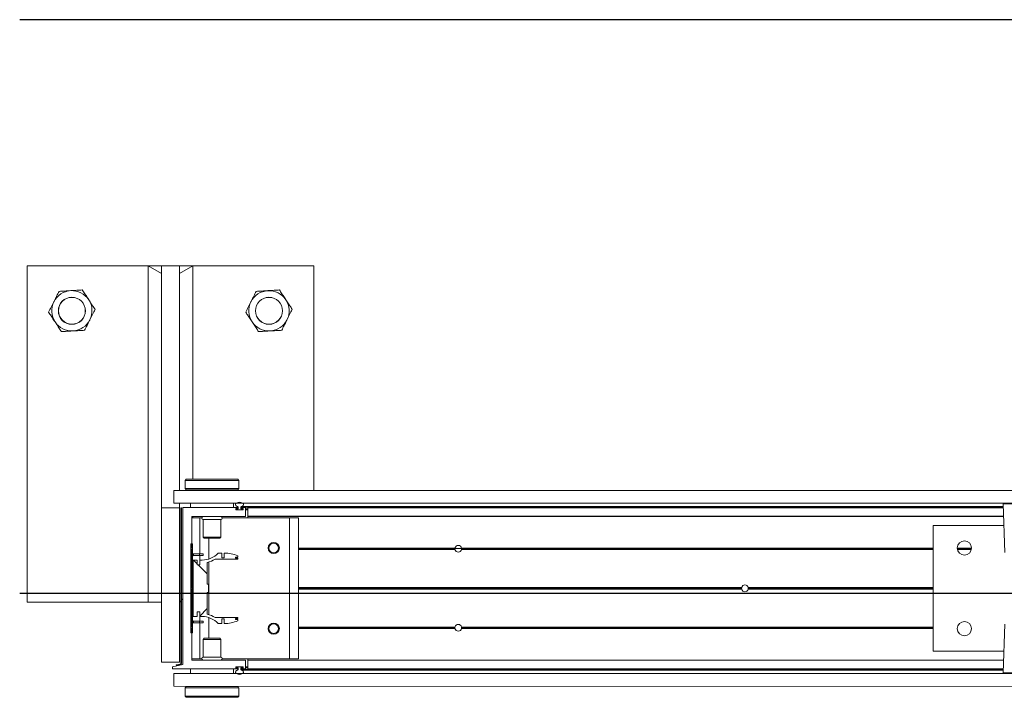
# Model space of a CAD drawing. Header units: feet. Extents: x 0 to 152508, y 0 to 59434.
# Tile 80 of 114: x 152328.84 to 152331.13, y 59421.64 to 59423.21. Entities that reach past the tile are written whole.
import ezdxf

# ---------------------------------------------------------------- set-up
doc = ezdxf.new("R2010")
doc.units = ezdxf.units.FT
doc.header["$LTSCALE"] = 0.1
doc.header["$MEASUREMENT"] = 0
doc.layers.add('Bridge plan$0$BR_P_Rail_Object', color=251, linetype='Continuous', lineweight=30)
doc.layers.add('Bridge plan$0$SC_Scratch7', color=252, linetype='Continuous', lineweight=0)

# ---------------------------------------------------------------- blocks, each defined once
blk = doc.blocks.new('Bridge plan$0$HIGH ST SCREENWALL_2 PANEL PLAN')
at = {"layer": 'Bridge plan$0$SC_Scratch7', "lineweight": 0}
h = blk.add_hatch(dxfattribs=at)
h.set_pattern_fill('ANSI31', color=256, scale=0.01, style=0, pattern_type=2)
h.set_pattern_definition([(44.99814199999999, (-13.93352375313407, -14.22381794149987), (-0.08838530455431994, 0.08839103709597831), [])])
h.paths.add_polyline_path([(-8.319596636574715, -0.1420163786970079, -0.3639702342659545), (-8.321662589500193, -0.1444783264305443), (-8.330202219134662, -0.1459838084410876), (-8.329912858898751, -0.1476251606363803), (-8.32137323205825, -0.146119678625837, 0.3639702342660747), (-8.31792997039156, -0.1420164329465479), (-8.317918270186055, 0.2187375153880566), (-8.31958493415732, 0.218737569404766)])
h = blk.add_hatch(dxfattribs=at)
h.set_pattern_fill('ANSI31', color=256, scale=0.01, style=0, pattern_type=2)
h.set_pattern_definition([(44.99814199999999, (-13.94246659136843, -14.22112205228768), (-0.08838530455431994, 0.08839103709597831), [])])
h.paths.add_polyline_path([(-8.29240688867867, -0.0711168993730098), (-8.292400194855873, 0.1352576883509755), (-8.296150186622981, 0.1352578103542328), (-8.296156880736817, -0.07111677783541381)])
h = blk.add_hatch(dxfattribs=at)
h.set_pattern_fill('ANSI38', color=256, scale=0.01, style=0, pattern_type=2)
h.set_pattern_definition([(44.99814199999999, (-13.84258880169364, -14.22522751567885), (-0.08838530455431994, 0.08839103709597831), []), (134.998142, (-13.84258880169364, -14.22522751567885), (-0.2651616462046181, 0.0883967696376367), [0.31249937, -0.18749962])])
h.paths.add_polyline_path([(-8.281330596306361, 0.0867287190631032), (-8.281330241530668, 0.09768670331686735), (-8.290943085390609, 0.09768701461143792), (-8.290947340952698, -0.03354631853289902), (-8.281334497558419, -0.03354663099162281), (-8.28133414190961, -0.02258864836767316), (-8.27569110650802, -0.02258883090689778), (-8.27569146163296, -0.03354681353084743), (-8.27004843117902, -0.03354699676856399, -0.2061892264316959), (-8.232417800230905, -0.04975553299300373), (-8.224379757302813, -0.04975579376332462), (-8.224379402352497, -0.03879781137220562), (-8.218801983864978, -0.03879799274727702), (-8.21880233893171, -0.04975597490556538, 0.09842250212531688), (-8.18678119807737, -0.04339219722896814), (-8.186781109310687, -0.04068551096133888), (-8.192514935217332, -0.04068532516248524), (-8.192514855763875, -0.03822469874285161), (-8.186781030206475, -0.03822488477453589), (-8.186780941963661, -0.03551819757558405), (-8.239671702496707, -0.03551648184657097, 0.0857050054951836), (-8.258138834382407, -0.02821396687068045), (-8.25813719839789, 0.02222678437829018), (-8.254856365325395, 0.02222667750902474), (-8.25485572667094, 0.04191167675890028), (-8.258136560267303, 0.04191178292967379), (-8.258134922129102, 0.09235253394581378, 0.0857050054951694), (-8.23966731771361, 0.09965385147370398), (-8.186776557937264, 0.09965213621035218), (-8.186776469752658, 0.1023588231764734), (-8.192510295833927, 0.1023590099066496), (-8.192510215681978, 0.1048196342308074), (-8.186776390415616, 0.1048194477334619), (-8.18677630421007, 0.1075261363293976, 0.09842250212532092), (-8.218797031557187, 0.1138919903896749), (-8.21879738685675, 0.1029340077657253), (-8.224374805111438, 0.1029341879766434), (-8.224374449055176, 0.1138921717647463), (-8.232412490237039, 0.1138924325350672, -0.2061892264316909), (-8.270044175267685, 0.09768633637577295), (-8.275687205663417, 0.09768651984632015), (-8.275687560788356, 0.08672853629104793)])
for p, q in [((-8.677065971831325, 0.7812480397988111), (-8.677091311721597, -6.51925802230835e-09)), ((-8.010400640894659, 0.7812264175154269), (-8.677065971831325, 0.7812480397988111)), ((-8.395841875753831, -9.128591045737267e-06), (-8.395816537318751, 0.7812389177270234)), ((-8.364566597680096, 0.7812379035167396), (-8.395816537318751, 0.7812389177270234)), ((-8.395816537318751, 0.7812389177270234), (-8.364567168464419, 0.7636598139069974)), ((-8.364566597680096, 0.7812379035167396), (-8.364584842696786, 0.2187390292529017)), ((-8.364566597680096, 0.7812379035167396), (-8.364567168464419, 0.7636598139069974)), ((-8.322900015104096, 0.7812365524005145), (-8.364566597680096, 0.7812379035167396)), ((-8.322900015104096, 0.7812365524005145), (-8.322916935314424, 0.2595709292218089)), ((-8.322900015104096, 0.7812365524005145), (-8.322900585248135, 0.7636584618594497)), ((-8.322900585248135, 0.7636584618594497), (-8.291650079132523, 0.7812355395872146)), ((-8.291650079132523, 0.7812355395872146), (-8.322900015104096, 0.7812365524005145)), ((-8.291650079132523, 0.7812355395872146), (-8.29166616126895, 0.285406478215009)), ((-8.010417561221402, 0.2595607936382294), (-8.010400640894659, 0.7812264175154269)), ((-8.309478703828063, 0.2829070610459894), (-8.309478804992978, 0.2797792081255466)), ((-8.306978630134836, 0.2854069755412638), (-8.309478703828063, 0.2829070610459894)), ((-8.309478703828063, 0.2829070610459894), (-8.184478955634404, 0.2829030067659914)), ((-8.306978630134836, 0.2854069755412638), (-8.186978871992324, 0.2854030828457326)), ((-8.184478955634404, 0.2829030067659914), (-8.186978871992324, 0.2854030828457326)), ((-8.184479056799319, 0.2797739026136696), (-8.184478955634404, 0.2829030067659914)), ((-8.335937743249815, 0.2595713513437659), (-8.335938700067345, 0.230071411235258)), ((-8.335937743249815, 0.2595713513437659), (-4.346362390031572, 0.2594419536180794)), ((-8.309479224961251, 0.2668395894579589), (-8.309479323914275, 0.2637929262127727)), ((-8.309479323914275, 0.2637929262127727), (-8.306979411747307, 0.261292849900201)), ((-8.309479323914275, 0.2637929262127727), (-8.184479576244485, 0.2637888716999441)), ((-8.306979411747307, 0.261292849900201), (-8.186979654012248, 0.2612889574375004)), ((-8.303229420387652, 0.2612927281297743), (-8.303229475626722, 0.259570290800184)), ((-8.190729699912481, 0.259566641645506), (-8.19072964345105, 0.261289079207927)), ((-8.186979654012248, 0.2612889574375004), (-8.184479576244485, 0.2637888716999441)), ((-8.184812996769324, 0.2737085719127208), (-8.184802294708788, 0.2718994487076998)), ((-8.184479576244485, 0.2637888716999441), (-8.184479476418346, 0.2668379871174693)), ((-8.335938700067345, 0.230071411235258), (-4.346363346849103, 0.2299420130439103)), ((-8.322917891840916, 0.2300709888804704), (-8.322918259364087, 0.2187376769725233)), ((-8.296999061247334, 0.2299868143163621), (-8.296999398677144, 0.2195701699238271)), ((-8.296999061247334, 0.2299868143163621), (-8.296980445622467, 0.2299868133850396)), ((-8.2969807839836, 0.2195701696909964), (-8.296980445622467, 0.2299868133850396)), ((-8.296980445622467, 0.2299868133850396), (-8.196980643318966, 0.2299835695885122)), ((-8.291667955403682, 0.2300699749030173), (-8.291667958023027, 0.2299866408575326)), ((-8.262605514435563, 0.2300690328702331), (-8.262605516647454, 0.2299856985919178)), ((-8.231355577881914, 0.2299846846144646), (-8.23135557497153, 0.2300680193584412)), ((-8.196980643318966, 0.2299835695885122), (-8.19698098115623, 0.2195669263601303)), ((-8.196962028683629, 0.2299835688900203), (-8.196962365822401, 0.2195669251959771)), ((-8.364596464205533, -0.1395935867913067), (-8.364584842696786, 0.2187390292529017)), ((-8.322918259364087, 0.2187376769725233), (-8.364584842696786, 0.2187390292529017)), ((-8.322929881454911, -0.1395949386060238), (-8.322918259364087, 0.2187376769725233)), ((-8.31958493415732, 0.218737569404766), (-8.319596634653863, -0.1420163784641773)), ((-8.31958493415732, 0.218737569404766), (-8.317918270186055, 0.2187375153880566)), ((-8.317918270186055, 0.2187375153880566), (-8.31792997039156, -0.1420164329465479)), ((-8.315105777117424, 0.2187505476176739), (-8.315117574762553, -0.1450118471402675)), ((-8.187801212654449, 0.2195666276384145), (-8.314285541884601, 0.219570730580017)), ((-8.19177279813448, 0.2154286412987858), (-8.191772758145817, 0.2166632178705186)), ((-8.175093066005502, 0.2146078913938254), (-8.190952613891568, 0.2146084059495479)), ((-8.190952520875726, 0.2174834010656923), (-8.187801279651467, 0.2174832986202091)), ((-8.190814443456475, 0.2160667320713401), (-8.190814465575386, 0.215400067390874)), ((-8.189981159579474, 0.2145667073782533), (-8.176064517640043, 0.2145662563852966)), ((-8.186356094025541, 0.2168999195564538), (-8.189981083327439, 0.2169000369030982)), ((-8.18698104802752, 0.2183034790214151), (-8.186981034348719, 0.2187463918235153)), ((-8.18635597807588, 0.2204802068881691), (-8.186356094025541, 0.2168999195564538)), ((-8.179689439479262, 0.2168997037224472), (-8.179689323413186, 0.2204799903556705)), ((-8.176251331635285, 0.2168995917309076), (-8.179689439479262, 0.2168997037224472)), ((-8.179689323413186, 0.2204799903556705), (-6.407156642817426, 0.2204225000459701)), ((-8.179064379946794, 0.2187461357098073), (-8.179064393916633, 0.2183032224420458)), ((-8.178420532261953, 0.2222122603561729), (-6.407217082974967, 0.2221548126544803)), ((-8.178244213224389, 0.2174829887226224), (-8.175092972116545, 0.2174828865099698)), ((-8.17009291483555, 0.2195660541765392), (-8.178244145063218, 0.2195663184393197)), ((-8.176251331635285, 0.2168995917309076), (-8.175231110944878, 0.2168995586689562)), ((-8.175231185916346, 0.2146078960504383), (-8.175231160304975, 0.2153995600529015)), ((-8.175231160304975, 0.2153995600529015), (-8.175231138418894, 0.2160662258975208)), ((-8.175231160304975, 0.2153995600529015), (-8.17427332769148, 0.2153995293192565)), ((-8.175231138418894, 0.2160662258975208), (-8.175231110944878, 0.2168995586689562)), ((-8.175231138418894, 0.2160662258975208), (-8.174272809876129, 0.2160661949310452)), ((-8.175231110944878, 0.2168995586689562), (-8.174307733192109, 0.2168995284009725)), ((-8.174272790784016, 0.2166626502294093), (-8.174272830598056, 0.2154280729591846)), ((-8.169273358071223, 0.1995660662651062), (-8.169272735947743, 0.21874581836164)), ((-8.169272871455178, 0.2145660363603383), (-8.164064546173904, 0.2145658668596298)), ((-8.169272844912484, 0.2153993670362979), (-8.16406451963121, 0.21539919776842)), ((-8.169272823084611, 0.2160660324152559), (-8.16406449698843, 0.2160658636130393)), ((-8.169272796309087, 0.2168993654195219), (-8.164064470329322, 0.2168991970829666)), ((-8.164065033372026, 0.1995527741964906), (-8.16406440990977, 0.2187456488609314)), ((-8.16406440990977, 0.2187456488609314), (-8.164064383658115, 0.2195658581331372)), ((-6.407096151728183, 0.2186886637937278), (-8.16406440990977, 0.2187456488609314)), ((-6.407124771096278, 0.2195088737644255), (-8.164064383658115, 0.2195658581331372)), ((-6.407437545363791, 0.2284739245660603), (-6.403490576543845, 0.1153422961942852)), ((-6.341151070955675, 0.2284717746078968), (-6.407437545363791, 0.2284739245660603)), ((-8.294275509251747, 0.1254036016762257), (-8.294273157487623, 0.1979165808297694)), ((-8.294273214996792, 0.1961326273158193), (-8.275314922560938, 0.1961320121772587)), ((-8.293452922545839, 0.1987367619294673), (-8.170106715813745, 0.1987327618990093)), ((-8.291668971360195, 0.1987367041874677), (-8.291669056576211, 0.1961325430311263)), ((-8.275317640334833, 0.112340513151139), (-8.275314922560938, 0.1961320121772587)), ((-8.275314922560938, 0.1961320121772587), (-8.270608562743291, 0.1961318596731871)), ((-8.267398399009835, 0.192174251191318), (-8.26739974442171, 0.1506913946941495)), ((-8.226565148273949, 0.1921729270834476), (-8.267398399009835, 0.192174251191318)), ((-8.2265664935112, 0.1506900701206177), (-8.226565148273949, 0.1921729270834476)), ((-8.223354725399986, 0.1961303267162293), (-8.066982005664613, 0.1961252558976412)), ((-8.16406514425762, 0.1961284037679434), (-8.164065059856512, 0.1987325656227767)), ((-8.164065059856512, 0.1987325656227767), (-8.164065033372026, 0.1995527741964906)), ((-6.406397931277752, 0.1986755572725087), (-8.164065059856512, 0.1987325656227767)), ((-6.406426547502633, 0.1994957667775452), (-8.164065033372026, 0.1995527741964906)), ((-8.066992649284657, -0.131999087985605), (-8.066982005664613, 0.1961252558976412)), ((-8.066982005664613, 0.1961252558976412), (-8.04614871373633, 0.1961245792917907)), ((-8.046159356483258, -0.1319997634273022), (-8.04614871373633, 0.1961245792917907)), ((-6.570318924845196, 0.1778475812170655), (-6.570328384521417, -0.1138185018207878)), ((-6.405671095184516, 0.1778422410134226), (-6.570318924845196, 0.1778475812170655)), ((-8.26739974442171, 0.1506913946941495), (-8.265027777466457, 0.1483192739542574)), ((-8.2265664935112, 0.1506900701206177), (-8.26739974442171, 0.1506913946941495)), ((-8.228938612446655, 0.1483181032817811), (-8.265027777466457, 0.1483192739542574)), ((-8.254484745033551, 0.100078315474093), (-8.25448318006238, 0.1483189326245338)), ((-8.228938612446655, 0.1483181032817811), (-8.2265664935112, 0.1506900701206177)), ((-8.29677556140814, 0.1237370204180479), (-8.294275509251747, 0.1254036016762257)), ((-8.294275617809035, 0.1220702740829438), (-8.29677556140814, 0.1237370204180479)), ((-8.296150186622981, 0.1352578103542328), (-8.296156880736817, -0.07111677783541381)), ((-8.292400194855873, 0.1352576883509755), (-8.296150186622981, 0.1352578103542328)), ((-8.294278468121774, 0.0341950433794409), (-8.294275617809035, 0.1220702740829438)), ((-8.292400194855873, 0.1352576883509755), (-8.29240688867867, -0.0711168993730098)), ((-8.114726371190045, 0.1253977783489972), (-8.116456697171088, 0.1253978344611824)), ((-8.114536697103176, 0.1237311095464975), (-8.116295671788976, 0.1237311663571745)), ((-8.114080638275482, 0.1220644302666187), (-8.115911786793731, 0.1220644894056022)), ((-8.090973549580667, 0.1220636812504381), (-8.093221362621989, 0.1220637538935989)), ((-8.090589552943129, 0.1237303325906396), (-8.092765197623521, 0.1237304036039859)), ((-8.090428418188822, 0.1253969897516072), (-8.092575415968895, 0.1253970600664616)), ((-7.682088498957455, 0.1220504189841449), (-8.046151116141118, 0.1220622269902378)), ((-7.68229655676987, 0.1237170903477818), (-8.04615106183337, 0.1237288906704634)), ((-7.68214476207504, 0.12538374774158), (-8.04615100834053, 0.1253955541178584)), ((-7.682216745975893, 0.1249670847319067), (-7.666753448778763, 0.1249665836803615)), ((-6.57032073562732, 0.1220143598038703), (-7.666881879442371, 0.1220499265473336)), ((-6.57032062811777, 0.1253476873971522), (-7.666825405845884, 0.1253832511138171)), ((-6.570320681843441, 0.1236810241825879), (-7.666673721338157, 0.1237165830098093)), ((-6.480867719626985, 0.1253447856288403), (-6.513940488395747, 0.125345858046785)), ((-6.480994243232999, 0.1236781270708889), (-6.513814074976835, 0.1236791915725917)), ((-6.481293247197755, 0.1220114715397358), (-6.513515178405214, 0.1220125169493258)), ((-8.290943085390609, 0.09768701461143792), (-8.290947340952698, -0.03354631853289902)), ((-8.281330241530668, 0.09768670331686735), (-8.290943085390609, 0.09768701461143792)), ((-8.289984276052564, 0.1123409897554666), (-8.289984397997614, 0.1085909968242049)), ((-8.275975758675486, 0.1085905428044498), (-8.289984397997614, 0.1085909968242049)), ((-8.275975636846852, 0.1123405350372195), (-8.289984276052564, 0.1123409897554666)), ((-8.281330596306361, 0.0867287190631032), (-8.281330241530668, 0.09768670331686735)), ((-8.275975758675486, 0.1085905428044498), (-8.275975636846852, 0.1123405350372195)), ((-8.267642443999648, 0.1085902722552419), (-8.275975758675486, 0.1085905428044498)), ((-8.26764232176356, 0.112340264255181), (-8.275975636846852, 0.1123405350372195)), ((-8.275687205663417, 0.09768651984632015), (-8.275687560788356, 0.08672853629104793)), ((-8.270044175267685, 0.09768633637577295), (-8.275687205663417, 0.09768651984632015)), ((-8.275318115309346, 0.09768650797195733), (-8.275317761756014, 0.1085905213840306)), ((-8.267642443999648, 0.1085902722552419), (-8.26764232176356, 0.112340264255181)), ((-8.258136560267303, 0.04191178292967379), (-8.258134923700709, 0.09235253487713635)), ((-8.25448893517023, -0.02909848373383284), (-8.254484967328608, 0.0932368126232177)), ((-8.23966731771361, 0.09965385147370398), (-8.186776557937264, 0.09965213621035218)), ((-8.224374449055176, 0.1138921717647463), (-8.232412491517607, 0.1138924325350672)), ((-8.224374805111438, 0.1029341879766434), (-8.224374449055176, 0.1138921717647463)), ((-8.21879738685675, 0.1029340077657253), (-8.224374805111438, 0.1029341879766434)), ((-8.218797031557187, 0.1138919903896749), (-8.21879738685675, 0.1029340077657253)), ((-8.192510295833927, 0.1023590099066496), (-8.192510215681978, 0.1048196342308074)), ((-8.186776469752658, 0.1023588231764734), (-8.192510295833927, 0.1023590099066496)), ((-8.192510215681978, 0.1048196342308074), (-8.186776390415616, 0.1048194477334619)), ((-8.186776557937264, 0.09965213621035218), (-8.186776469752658, 0.1023588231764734)), ((-8.186776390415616, 0.1048194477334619), (-8.186776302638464, 0.1075261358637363)), ((-8.275687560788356, 0.08672853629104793), (-8.281330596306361, 0.0867287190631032)), ((-8.296403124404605, 0.03207052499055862), (-8.294278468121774, 0.0341950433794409)), ((-8.294278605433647, 0.0299458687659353), (-8.296403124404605, 0.03207052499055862)), ((-8.294281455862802, -0.0579293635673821), (-8.294278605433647, 0.0299458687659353)), ((-8.25485572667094, 0.04191167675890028), (-8.258136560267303, 0.04191178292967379)), ((-8.254856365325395, 0.02222667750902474), (-8.25485572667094, 0.04191167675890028)), ((-7.015340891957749, 0.02990438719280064), (-8.046154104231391, 0.02993782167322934)), ((-7.015635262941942, 0.03202898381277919), (-8.046154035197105, 0.03206240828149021)), ((-7.015340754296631, 0.03415356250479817), (-8.046153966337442, 0.03418699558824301)), ((-6.57032372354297, 0.02988995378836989), (-7.000304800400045, 0.02990389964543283)), ((-6.570323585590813, 0.03413912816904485), (-7.000304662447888, 0.03415307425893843)), ((-6.570323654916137, 0.03201454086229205), (-7.000010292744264, 0.03202847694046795)), ((-8.319591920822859, 0.00332133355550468), (-8.322925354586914, -1.188390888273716e-05)), ((-8.315112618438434, 0.007800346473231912), (-8.317925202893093, 0.004987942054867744)), ((-8.258138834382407, -0.02821396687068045), (-8.25813719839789, 0.02222678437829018)), ((-8.25813719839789, 0.02222678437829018), (-8.254856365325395, 0.02222667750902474)), ((-8.281334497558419, -0.03354663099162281), (-8.28133414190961, -0.02258864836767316)), ((-8.28133414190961, -0.02258864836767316), (-8.27569110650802, -0.02258883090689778)), ((-8.27569110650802, -0.02258883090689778), (-8.27569146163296, -0.03354681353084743)), ((-8.290947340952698, -0.03354631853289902), (-8.281334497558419, -0.03354663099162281)), ((-8.289989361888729, -0.04445036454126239), (-8.289989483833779, -0.04820035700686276)), ((-8.289989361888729, -0.04445036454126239), (-8.275980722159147, -0.0444508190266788)), ((-8.275980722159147, -0.0444508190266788), (-8.275980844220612, -0.04820081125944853)), ((-8.275980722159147, -0.0444508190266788), (-8.267647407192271, -0.0444510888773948)), ((-8.27569146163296, -0.03354681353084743), (-8.27004843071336, -0.03354699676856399)), ((-8.275322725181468, -0.04445083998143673), (-8.275322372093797, -0.03354682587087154)), ((-8.267647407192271, -0.0444510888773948), (-8.267647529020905, -0.04820108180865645)), ((-8.254490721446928, -0.08418060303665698), (-8.25448915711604, -0.03593998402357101)), ((-8.186780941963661, -0.03551819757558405), (-8.239671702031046, -0.03551648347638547)), ((-8.224379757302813, -0.04975579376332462), (-8.224379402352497, -0.03879781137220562)), ((-8.224379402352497, -0.03879781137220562), (-8.218801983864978, -0.03879799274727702)), ((-8.218801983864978, -0.03879799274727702), (-8.21880233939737, -0.04975597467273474)), ((-8.192514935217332, -0.04068532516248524), (-8.192514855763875, -0.03822469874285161)), ((-8.186781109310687, -0.04068551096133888), (-8.192514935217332, -0.04068532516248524)), ((-8.192514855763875, -0.03822469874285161), (-8.186781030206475, -0.03822488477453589)), ((-8.18678119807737, -0.04339219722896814), (-8.186781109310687, -0.04068551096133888)), ((-8.186781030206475, -0.03822488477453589), (-8.186780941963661, -0.03551819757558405)), ((-8.296781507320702, -0.059595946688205), (-8.294281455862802, -0.0579293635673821)), ((-8.294281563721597, -0.06126269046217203), (-8.296781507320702, -0.059595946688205)), ((-8.294283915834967, -0.1337756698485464), (-8.294281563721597, -0.06126269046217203)), ((-8.289989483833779, -0.04820035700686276), (-8.275980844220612, -0.04820081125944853)), ((-8.275980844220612, -0.04820081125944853), (-8.267647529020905, -0.04820108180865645)), ((-8.275325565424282, -0.1319923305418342), (-8.275322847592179, -0.04820083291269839)), ((-8.232417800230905, -0.04975553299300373), (-8.224379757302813, -0.04975579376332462)), ((-8.11473242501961, -0.06126851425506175), (-8.116462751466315, -0.06126845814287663)), ((-8.114542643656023, -0.05960185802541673), (-8.116301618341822, -0.05960180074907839)), ((-8.11408647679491, -0.05793520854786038), (-8.115917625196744, -0.05793514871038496)), ((-8.090979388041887, -0.05793595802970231), (-8.093227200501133, -0.05793588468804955)), ((-8.090595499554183, -0.05960263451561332), (-8.092771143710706, -0.05960256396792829)), ((-8.090434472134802, -0.06126930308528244), (-8.092581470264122, -0.06126923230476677)), ((-7.682150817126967, -0.06128254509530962), (-8.04615706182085, -0.06127073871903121)), ((-7.68230250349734, -0.05961587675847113), (-8.046157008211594, -0.05960407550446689)), ((-7.682094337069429, -0.05794921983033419), (-8.046156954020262, -0.05793741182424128)), ((-6.57032657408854, -0.05798527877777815), (-7.666887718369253, -0.0579497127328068)), ((-6.570326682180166, -0.06131860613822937), (-7.666831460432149, -0.06128304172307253)), ((-6.570326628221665, -0.05965194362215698), (-7.666679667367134, -0.05961638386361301)), ((-6.40349598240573, -0.0513240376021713), (-6.407450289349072, -0.1644554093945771)), ((-8.296156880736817, -0.07111677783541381), (-8.29240688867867, -0.0711168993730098)), ((-8.26740743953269, -0.08655222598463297), (-8.26740878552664, -0.1280350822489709)), ((-8.265035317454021, -0.08418026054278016), (-8.26740743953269, -0.08655222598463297)), ((-8.26740743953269, -0.08655222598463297), (-8.226574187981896, -0.08655355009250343)), ((-8.265035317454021, -0.08418026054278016), (-8.228946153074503, -0.0841814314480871)), ((-8.226574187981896, -0.08655355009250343), (-8.228946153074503, -0.0841814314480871)), ((-8.226575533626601, -0.1280364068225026), (-8.226574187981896, -0.08655355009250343)), ((-6.570328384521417, -0.1138185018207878), (-6.405680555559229, -0.1138238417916)), ((-8.294283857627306, -0.1319917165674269), (-8.275325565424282, -0.1319923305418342)), ((-8.170104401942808, -0.1345999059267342), (-8.293463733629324, -0.1345959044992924)), ((-8.275325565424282, -0.1319923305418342), (-8.270619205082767, -0.1319924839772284)), ((-8.26740878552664, -0.1280350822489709), (-8.226575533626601, -0.1280364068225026)), ((-8.22336536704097, -0.1319940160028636), (-8.066992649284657, -0.131999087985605)), ((-8.16928484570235, -0.1546130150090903), (-8.169284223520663, -0.1354201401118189)), ((-8.164076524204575, -0.1547453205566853), (-8.164075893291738, -0.135288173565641)), ((-8.164075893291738, -0.135288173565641), (-8.164075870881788, -0.1346001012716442)), ((-6.406432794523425, -0.1353451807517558), (-8.164075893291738, -0.135288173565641)), ((-8.164075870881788, -0.1346001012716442), (-8.164075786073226, -0.1319959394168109)), ((-6.406408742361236, -0.1346571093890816), (-8.164075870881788, -0.1346001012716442)), ((-8.066992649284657, -0.131999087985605), (-8.046159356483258, -0.1319997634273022)), ((-8.364596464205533, -0.1395935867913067), (-8.322929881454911, -0.1395949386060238)), ((-8.338555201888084, -0.15042774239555), (-8.33855536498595, -0.1554277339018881)), ((-8.33855536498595, -0.1554277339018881), (-8.187813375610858, -0.1554326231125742)), ((-8.315117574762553, -0.1450118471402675), (-8.338555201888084, -0.15042774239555)), ((-8.321662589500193, -0.1444783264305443), (-8.330202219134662, -0.1459838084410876)), ((-8.329912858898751, -0.1476251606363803), (-8.330202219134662, -0.1459838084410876)), ((-8.321373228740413, -0.1461196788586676), (-8.329912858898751, -0.1476251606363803)), ((-8.296993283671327, -0.1658457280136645), (-8.296992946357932, -0.1554290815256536)), ((-8.1969931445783, -0.1554323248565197), (-8.196993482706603, -0.1658489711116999)), ((-8.191784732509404, -0.1525289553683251), (-8.191784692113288, -0.1512943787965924)), ((-8.187813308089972, -0.1533492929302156), (-8.190964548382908, -0.1533491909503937)), ((-8.190964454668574, -0.1504741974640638), (-8.175104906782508, -0.1504747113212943)), ((-8.190826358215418, -0.1512658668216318), (-8.190826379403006, -0.1519325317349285)), ((-8.176076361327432, -0.1504330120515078), (-8.18999299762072, -0.1504325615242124)), ((-8.189806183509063, -0.1527658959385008), (-8.18636808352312, -0.1527660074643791)), ((-8.18699314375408, -0.1546124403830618), (-8.18699312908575, -0.1541695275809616)), ((-8.18636808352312, -0.1527660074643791), (-8.186368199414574, -0.1563462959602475)), ((-8.17970154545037, -0.1563465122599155), (-8.179701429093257, -0.1527662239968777)), ((-8.17970154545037, -0.1563465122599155), (-6.407168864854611, -0.1564040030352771)), ((-8.179701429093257, -0.1527662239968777), (-8.176076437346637, -0.1527663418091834)), ((-8.17907647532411, -0.1541697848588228), (-8.179076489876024, -0.1546126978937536)), ((-8.178432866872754, -0.1580788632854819), (-6.407229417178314, -0.1581363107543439)), ((-8.178256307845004, -0.1554329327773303), (-8.170105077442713, -0.1554331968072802)), ((-8.175105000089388, -0.1533497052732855), (-8.178256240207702, -0.1533496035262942)), ((-8.176076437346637, -0.1527663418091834), (-8.175243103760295, -0.1527663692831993)), ((-8.175243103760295, -0.1527663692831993), (-8.17524307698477, -0.1519330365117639)), ((-8.175243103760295, -0.1527663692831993), (-8.174319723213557, -0.1527663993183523)), ((-8.17524307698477, -0.1519330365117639), (-8.175243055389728, -0.1512663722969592)), ((-8.17524307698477, -0.1519330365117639), (-8.174284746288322, -0.1519330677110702)), ((-8.175243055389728, -0.1512663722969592), (-8.175243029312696, -0.150474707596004)), ((-8.175243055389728, -0.1512663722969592), (-8.174285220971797, -0.1512664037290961)), ((-8.174284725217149, -0.1512949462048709), (-8.174284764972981, -0.1525295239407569)), ((-8.169284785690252, -0.1527665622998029), (-8.16407645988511, -0.1527667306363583)), ((-8.169284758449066, -0.1519332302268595), (-8.164076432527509, -0.1519333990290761)), ((-8.169284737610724, -0.151266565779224), (-8.164076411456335, -0.15126673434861)), ((-8.169284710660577, -0.1504332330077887), (-8.16407638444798, -0.1504334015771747)), ((-8.164076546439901, -0.1554333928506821), (-8.164076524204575, -0.1547453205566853)), ((-6.407136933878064, -0.1554903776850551), (-8.164076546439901, -0.1554333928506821)), ((-6.407112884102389, -0.1548023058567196), (-8.164076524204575, -0.1547453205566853)), ((-8.33595155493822, -0.1662611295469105), (-8.335952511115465, -0.1957610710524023)), ((-8.33595155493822, -0.1662611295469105), (-4.346376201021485, -0.1663905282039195)), ((-8.196993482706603, -0.1658489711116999), (-8.296993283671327, -0.1658457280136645)), ((-8.262618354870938, -0.1658468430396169), (-8.262618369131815, -0.1662635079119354)), ((-8.231368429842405, -0.1662645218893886), (-8.231368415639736, -0.1658478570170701)), ((-6.407450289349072, -0.1644554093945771), (-6.274877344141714, -0.1644597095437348)), ((-6.276516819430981, -0.1661573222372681), (-6.405810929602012, -0.1661531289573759)), ((-8.335952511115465, -0.1957610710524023), (-4.346377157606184, -0.1958904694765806)), ((-8.309494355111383, -0.1996510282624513), (-8.309494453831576, -0.2027001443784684)), ((-8.30699428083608, -0.1971511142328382), (-8.309494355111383, -0.1996510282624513)), ((-8.184494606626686, -0.1996550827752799), (-8.309494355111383, -0.1996510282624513)), ((-8.18699452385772, -0.1971550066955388), (-8.30699428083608, -0.1971511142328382)), ((-8.30324424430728, -0.1957621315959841), (-8.303244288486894, -0.1971512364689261)), ((-8.190744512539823, -0.1971548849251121), (-8.190744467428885, -0.1957657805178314)), ((-8.184494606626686, -0.1996550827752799), (-8.18699452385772, -0.1971550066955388)), ((-8.184494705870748, -0.2027017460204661), (-8.184494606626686, -0.1996550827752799)), ((-8.309494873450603, -0.2156360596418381), (-8.309494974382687, -0.2187651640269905)), ((-8.309494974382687, -0.2187651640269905), (-8.30699506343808, -0.2212652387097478)), ((-8.184495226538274, -0.2187692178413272), (-8.309494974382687, -0.2187651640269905)), ((-8.309160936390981, -0.2095707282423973), (-8.309171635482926, -0.2077616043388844)), ((-8.186995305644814, -0.2212691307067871), (-8.30699506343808, -0.2212652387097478)), ((-8.186995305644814, -0.2212691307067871), (-8.184495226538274, -0.2187692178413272)), ((-8.184495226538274, -0.2187692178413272), (-8.184495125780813, -0.2156413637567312))]:
    blk.add_line(p, q, dxfattribs=at)
at = {"layer": 'Bridge plan$0$SC_Scratch7'}
blk.add_line((-8.364591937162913, -1.014233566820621e-05), (-8.677091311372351, -6.51925802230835e-09), dxfattribs=at)
at = {"layer": 'Bridge plan$0$SC_Scratch7', "lineweight": 0}
for centre, radius in [((-8.572902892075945, 0.6770782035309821), 0.0314166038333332), ((-8.572902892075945, 0.6770782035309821), 0.03124993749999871), ((-8.11457047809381, 0.6770633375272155), 0.03141660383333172), ((-8.11457047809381, 0.6770633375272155), 0.0312499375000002), ((-8.103442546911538, 0.1258140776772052), 0.01302080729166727), ((-6.497404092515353, 0.1257619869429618), 0.01654163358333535), ((-6.497410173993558, -0.06173763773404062), 0.01654163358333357), ((-8.103448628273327, -0.06168554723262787), 0.01302080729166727)]:
    blk.add_circle(centre, radius, dxfattribs=at)
for centre, radius, start, end in [((-8.572902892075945, 0.6770782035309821), 0.04687490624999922, 93.33381642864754, 153.333816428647), ((-8.572902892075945, 0.6770782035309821), 0.04687490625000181, 33.33381642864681, 93.33381642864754), ((-8.11457047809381, 0.6770633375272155), 0.04687490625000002, 93.33381642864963, 153.3338164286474), ((-8.11457047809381, 0.6770633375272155), 0.04687490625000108, 33.33381642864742, 93.33381642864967), ((-8.572902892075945, 0.6770782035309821), 0.04687490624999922, 153.333816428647, 213.3338164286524), ((-8.572902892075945, 0.6770782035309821), 0.04687490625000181, 333.3338164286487, 33.33381642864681), ((-8.11457047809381, 0.6770633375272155), 0.04687490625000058, 153.3338164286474, 213.3338164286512), ((-8.11457047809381, 0.6770633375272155), 0.04687490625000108, 333.3338164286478, 33.33381642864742), ((-8.572902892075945, 0.6770782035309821), 0.04687490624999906, 213.3338164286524, 273.3338164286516), ((-8.572902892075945, 0.6770782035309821), 0.04687490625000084, 273.3338164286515, 333.3338164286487), ((-8.11457047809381, 0.6770633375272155), 0.04687490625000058, 213.3338164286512, 273.3338164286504), ((-8.11457047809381, 0.6770633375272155), 0.04687490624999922, 273.3338164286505, 333.3338164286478), ((-8.371796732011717, 0.2733517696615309), 0.06265684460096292, 354.0342443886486, 5.887848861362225), ((-6.405798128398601, 0.2285311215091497), 0.001640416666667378, 115.734717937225, 181.9981416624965), ((-8.31428556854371, 0.2187505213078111), 0.0008202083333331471, 89.99814166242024, 179.9981416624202), ((-8.190952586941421, 0.2154286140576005), 0.0008202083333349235, 179.9981416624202, 269.9981416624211), ((-8.190952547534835, 0.2166631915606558), 0.0008202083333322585, 89.9981416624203, 179.9981416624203), ((-8.189981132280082, 0.2154000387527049), 0.00083333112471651, 179.9981031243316, 269.9981416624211), ((-8.189981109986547, 0.2160667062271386), 0.0008333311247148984, 89.99814166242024, 179.9981776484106), ((-8.18780125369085, 0.2183035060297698), 0.0008202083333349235, 269.9981416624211, 359.9981416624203), ((-8.187801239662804, 0.2187464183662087), 0.0008202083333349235, 359.9981416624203, 89.99814166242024), ((-8.188172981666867, 0.22048026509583), 0.001817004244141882, 359.9981416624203, 72.43568201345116), ((-8.177872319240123, 0.2204799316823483), 0.001817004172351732, 107.5606011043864, 179.9981433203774), ((-8.17824418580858, 0.2183031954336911), 0.0008202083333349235, 179.9981416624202, 269.9981416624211), ((-8.178244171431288, 0.2187461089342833), 0.0008202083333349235, 89.99814166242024, 179.9981416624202), ((-8.176251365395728, 0.2158584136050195), 0.001041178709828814, 11.51323150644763, 89.9981416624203), ((-8.176064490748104, 0.2153995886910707), 0.0008333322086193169, 269.9981416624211, 359.9980818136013), ((-8.17509303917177, 0.21542810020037), 0.0008202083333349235, 269.9981416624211, 359.9981416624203), ((-8.175092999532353, 0.2166626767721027), 0.0008202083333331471, 359.9981416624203, 89.99814166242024), ((-8.170092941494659, 0.2187458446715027), 0.0008202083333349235, 359.9981416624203, 89.99814166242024), ((-8.29345294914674, 0.1979165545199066), 0.0008202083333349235, 89.99814166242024, 179.9981416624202), ((-8.2673982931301, 0.1954550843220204), 0.003280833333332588, 89.99814166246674, 269.9981416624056), ((-8.226565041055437, 0.195453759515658), 0.003280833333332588, 269.9981416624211, 89.99814166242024), ((-8.17010668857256, 0.1995660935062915), 0.0008333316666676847, 269.9981416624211, 359.9981416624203), ((-8.103650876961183, 0.1258140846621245), 0.01108331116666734, 357.843657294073, 182.1526260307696), ((-8.103650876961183, 0.1258140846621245), 0.01108331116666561, 182.1526260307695, 190.8324766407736), ((-8.103650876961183, 0.1258140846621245), 0.01108331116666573, 190.8324766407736, 199.7742688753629), ((-8.103650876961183, 0.1258140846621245), 0.01108331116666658, 199.7742688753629, 340.2220144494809), ((-8.103650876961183, 0.1258140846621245), 0.01108331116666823, 340.2220144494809, 349.1638066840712), ((-8.103650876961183, 0.1258140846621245), 0.01108331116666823, 349.1638066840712, 357.843657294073), ((-7.674485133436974, 0.1238458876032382), 0.007812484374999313, 168.6473907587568, 180.9446345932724), ((-7.674485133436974, 0.1238458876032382), 0.00781248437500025, 180.9446345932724, 193.2865001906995), ((-7.674485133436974, 0.1238458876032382), 0.007812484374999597, 11.34889256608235, 168.6473907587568), ((-7.674485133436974, 0.1238458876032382), 0.007812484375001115, 193.2865001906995, 346.7097831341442), ((-7.674485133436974, 0.1238458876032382), 0.007812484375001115, 346.7097831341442, 359.0516487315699), ((-7.674485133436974, 0.1238458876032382), 0.007812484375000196, 359.0516487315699, 11.3488925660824), ((-8.289984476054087, 0.1061743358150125), 0.002416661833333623, 89.9981416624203, 179.9981416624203), ((-8.289984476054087, 0.1061743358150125), 0.006166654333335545, 89.9981416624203, 113.0704114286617), ((-8.270042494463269, 0.1494771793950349), 0.05179084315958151, 269.998141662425, 316.6001438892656), ((-8.270042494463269, 0.1494771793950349), 0.05835250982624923, 281.7746374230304, 301.3688958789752), ((-8.218799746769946, 0.03016208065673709), 0.08372991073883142, 67.51378105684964, 89.9981416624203), ((-7.007822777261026, 0.03202873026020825), 0.007812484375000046, 164.2179419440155, 179.9981416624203), ((-7.007822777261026, 0.03202873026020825), 0.007812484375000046, 179.9981416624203, 195.7783413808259), ((-7.007822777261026, 0.03202873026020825), 0.007812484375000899, 195.7783413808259, 344.217941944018), ((-7.007822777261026, 0.03202873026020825), 0.007812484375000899, 15.7783413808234, 164.2179419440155), ((-7.007822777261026, 0.03202873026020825), 0.007812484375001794, 344.217941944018, 359.9981416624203), ((-7.007822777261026, 0.03202873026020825), 0.007812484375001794, 359.9981416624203, 15.7783413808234), ((-8.289989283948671, -0.04203370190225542), 0.002416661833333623, 179.9981416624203, 269.9981416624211), ((-8.270050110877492, -0.0853378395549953), 0.05179084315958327, 43.39613943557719, 89.99814166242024), ((-8.270050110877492, -0.0853378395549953), 0.05835250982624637, 58.62738744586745, 78.22164590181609), ((-8.218799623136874, 0.03397393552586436), 0.08372991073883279, 269.9981416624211, 292.4825022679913), ((-8.289989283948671, -0.04203370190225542), 0.006166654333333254, 246.9258718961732, 269.9981416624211), ((-8.103656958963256, -0.06168554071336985), 0.0110833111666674, 177.8436572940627, 2.152626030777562), ((-8.103656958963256, -0.06168554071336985), 0.01108331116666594, 169.1638066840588, 177.8436572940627), ((-8.103656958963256, -0.06168554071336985), 0.01108331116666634, 160.2220144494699, 169.1638066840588), ((-8.103656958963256, -0.06168554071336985), 0.01108331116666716, 19.77426887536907, 160.2220144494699), ((-8.103656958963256, -0.06168554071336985), 0.01108331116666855, 10.83247664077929, 19.77426887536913), ((-8.103656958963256, -0.06168554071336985), 0.01108331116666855, 2.152626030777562, 10.83247664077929), ((-7.67449108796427, -0.0597451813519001), 0.007812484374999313, 179.051648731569, 191.3488925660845), ((-7.67449108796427, -0.0597451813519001), 0.00781248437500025, 166.7097831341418, 179.051648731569), ((-7.67449108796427, -0.0597451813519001), 0.007812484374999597, 191.3488925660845, 348.6473907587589), ((-7.67449108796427, -0.0597451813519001), 0.007812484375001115, 13.28650019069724, 166.7097831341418), ((-7.67449108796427, -0.0597451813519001), 0.007812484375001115, 0.9446345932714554, 13.28650019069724), ((-7.67449108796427, -0.0597451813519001), 0.007812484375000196, 348.6473907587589, 0.9446345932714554), ((-8.2934637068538, -0.1337756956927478), 0.0008202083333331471, 179.9981416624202, 269.998141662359), ((-8.267408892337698, -0.1313159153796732), 0.00328083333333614, 89.99814166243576, 269.9981416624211), ((-8.226575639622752, -0.1313172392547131), 0.00328083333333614, 269.9981416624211, 89.99814166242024), ((-8.17010442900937, -0.1354201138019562), 0.0008202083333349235, 359.9981416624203, 89.99814166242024), ((-8.322096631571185, -0.1420162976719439), 0.002499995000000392, 279.9981416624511, 359.9981416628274), ((-8.322096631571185, -0.1420162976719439), 0.004166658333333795, 279.9981416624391, 359.9981416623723), ((-8.190964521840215, -0.1525289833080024), 0.0008202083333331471, 179.9981416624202, 269.9981416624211), ((-8.190964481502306, -0.1512944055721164), 0.0008202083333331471, 89.99814166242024, 179.9981416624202), ((-8.18980614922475, -0.1517247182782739), 0.001041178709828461, 191.5132315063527, 269.9981416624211), ((-8.189993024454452, -0.1512658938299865), 0.0008333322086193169, 89.9981416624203, 179.9980818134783), ((-8.187813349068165, -0.1546124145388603), 0.0008202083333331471, 269.9981416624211, 359.9981416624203), ((-8.187813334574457, -0.1541695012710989), 0.0008202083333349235, 359.9981416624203, 89.99814166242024), ((-8.188185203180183, -0.1563462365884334), 0.001817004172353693, 287.5606011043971, 359.9981433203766), ((-8.177884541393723, -0.156346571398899), 0.001817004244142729, 179.9981416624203, 252.4356820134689), ((-8.178256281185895, -0.1546127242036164), 0.0008202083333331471, 179.9981416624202, 269.9981416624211), ((-8.17825626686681, -0.1541698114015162), 0.0008202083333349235, 89.99814166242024, 179.9981416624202), ((-8.176076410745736, -0.1519330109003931), 0.0008333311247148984, 269.9981416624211, 359.9981776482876), ((-8.17607638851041, -0.1512663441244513), 0.0008333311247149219, 359.9981031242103, 89.99814166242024), ((-8.175104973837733, -0.1525294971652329), 0.0008202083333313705, 269.9981416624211, 359.9981416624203), ((-8.1751049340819, -0.1512949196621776), 0.0008202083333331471, 359.9981416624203, 89.99814166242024), ((-8.170105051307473, -0.1546129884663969), 0.000820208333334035, 269.9981416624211, 359.9981416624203), ((-6.405810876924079, -0.1645127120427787), 0.00164041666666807, 177.9981416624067, 269.9981416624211), ((-8.122177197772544, -0.2092139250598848), 0.06265684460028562, 174.0342443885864, 185.8878488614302)]:
    blk.add_arc(centre, radius, start, end, dxfattribs=at)
for centre, major_axis, ratio, start_param, end_param in [((-8.183022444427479, 0.2268003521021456), (-0.009374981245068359, 3.040691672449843e-07), 0.5617178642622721, 2.083904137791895, 7.340873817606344), ((-8.183035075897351, -0.1626666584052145), (0.009374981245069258, -3.040691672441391e-07), 0.5617178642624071, 2.083904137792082, 7.340873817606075)]:
    blk.add_ellipse(centre, major_axis=major_axis, ratio=ratio, start_param=start_param, end_param=end_param, dxfattribs=at)
for points, knots in [([(-8.614792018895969, 0.6981152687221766), (-8.614504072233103, 0.6986886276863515), (-8.612323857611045, 0.703029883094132), (-8.608213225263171, 0.7112149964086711), (-8.60451321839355, 0.7185824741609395), (-8.60264626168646, 0.7222999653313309)], [0, 0, 0, 0, 0.070102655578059, 0.5307909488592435, 1, 1, 1, 1]), ([(-8.60264626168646, 0.7222999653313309), (-8.598258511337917, 0.7225555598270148), (-8.589402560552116, 0.7230714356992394), (-8.580247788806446, 0.7236047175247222), (-8.575628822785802, 0.7238737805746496)], [0, 0, 0, 0, 0.4954579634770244, 1, 1, 1, 1]), ([(-8.575628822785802, 0.7238737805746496), (-8.574988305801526, 0.7239110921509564), (-8.570138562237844, 0.7241935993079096), (-8.560994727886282, 0.7247262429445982), (-8.552764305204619, 0.7252056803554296), (-8.548611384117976, 0.7254475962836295)], [0, 0, 0, 0, 0.07010265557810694, 0.5307909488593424, 1, 1, 1, 1]), ([(-8.548611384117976, 0.7254475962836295), (-8.546710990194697, 0.722558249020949), (-8.542891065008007, 0.7167504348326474), (-8.537887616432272, 0.7091432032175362), (-8.534821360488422, 0.7044812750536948), (-8.533739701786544, 0.7028367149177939)], [0, 0, 0, 0, 0.3905333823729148, 0.7850020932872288, 1, 1, 1, 1]), ([(-8.156459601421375, 0.6981004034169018), (-8.156171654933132, 0.6986737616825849), (-8.153991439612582, 0.7030150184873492), (-8.14988080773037, 0.7112001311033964), (-8.146180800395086, 0.7185676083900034), (-8.144313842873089, 0.7222851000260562)], [0, 0, 0, 0, 0.07010265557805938, 0.5307909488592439, 1, 1, 1, 1]), ([(-8.144313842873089, 0.7222851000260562), (-8.139926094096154, 0.7225406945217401), (-8.13107014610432, 0.723056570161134), (-8.121915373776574, 0.7235898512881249), (-8.117296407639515, 0.7238589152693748)], [0, 0, 0, 0, 0.4954579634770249, 1, 1, 1, 1]), ([(-8.117296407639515, 0.7238589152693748), (-8.116655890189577, 0.7238962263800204), (-8.111806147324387, 0.7241787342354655), (-8.102662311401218, 0.7247113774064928), (-8.094431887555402, 0.7251908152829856), (-8.090278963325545, 0.7254327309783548)], [0, 0, 0, 0, 0.07010265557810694, 0.5307909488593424, 1, 1, 1, 1]), ([(-8.090278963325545, 0.7254327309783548), (-8.088378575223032, 0.7225433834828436), (-8.084558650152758, 0.7167355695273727), (-8.079555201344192, 0.7091283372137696), (-8.07648894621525, 0.7044664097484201), (-8.075407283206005, 0.7028218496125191)], [0, 0, 0, 0, 0.3905333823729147, 0.7850020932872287, 1, 1, 1, 1]), ([(-8.626937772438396, 0.6739305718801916), (-8.62496524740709, 0.6778582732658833), (-8.620984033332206, 0.6857856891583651), (-8.616868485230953, 0.6939805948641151), (-8.614792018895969, 0.6981152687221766)], [0, 0, 0, 0, 0.4954579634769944, 1, 1, 1, 1]), ([(-8.533739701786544, 0.7028367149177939), (-8.531716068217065, 0.6997599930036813), (-8.527636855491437, 0.6935579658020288), (-8.522686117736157, 0.6860308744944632), (-8.519786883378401, 0.6816228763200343), (-8.51886801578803, 0.6802258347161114)], [0, 0, 0, 0, 0.4020739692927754, 0.8104971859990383, 1, 1, 1, 1]), ([(-8.168605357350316, 0.6739157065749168), (-8.166632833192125, 0.677843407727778), (-8.162651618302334, 0.6857708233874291), (-8.158536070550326, 0.6939657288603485), (-8.156459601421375, 0.6981004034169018)], [0, 0, 0, 0, 0.4954579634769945, 1, 1, 1, 1]), ([(-8.075407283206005, 0.7028218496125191), (-8.073383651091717, 0.6997451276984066), (-8.069304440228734, 0.6935431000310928), (-8.064353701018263, 0.6860160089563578), (-8.061454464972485, 0.6816080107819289), (-8.060535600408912, 0.6802109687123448)], [0, 0, 0, 0, 0.4020739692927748, 0.810497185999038, 1, 1, 1, 1]), ([(-8.612066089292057, 0.6513196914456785), (-8.61314775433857, 0.6529642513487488), (-8.616192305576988, 0.6575931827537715), (-8.621195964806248, 0.6652007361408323), (-8.62501622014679, 0.6710090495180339), (-8.626937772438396, 0.6739305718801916)], [0, 0, 0, 0, 0.2149974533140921, 0.6051517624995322, 1, 1, 1, 1]), ([(-8.51886801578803, 0.6802258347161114), (-8.520840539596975, 0.6762981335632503), (-8.524821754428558, 0.6683707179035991), (-8.52893730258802, 0.6601758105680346), (-8.531013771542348, 0.6560411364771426)], [0, 0, 0, 0, 0.4954579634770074, 1, 1, 1, 1]), ([(-8.153733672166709, 0.6513048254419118), (-8.154815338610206, 0.6529493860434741), (-8.157859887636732, 0.6575783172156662), (-8.16286354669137, 0.6651858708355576), (-8.166683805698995, 0.6709941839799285), (-8.168605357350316, 0.6739157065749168)], [0, 0, 0, 0, 0.2149974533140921, 0.6051517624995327, 1, 1, 1, 1]), ([(-8.060535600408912, 0.6802109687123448), (-8.062508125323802, 0.6762832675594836), (-8.066489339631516, 0.6683558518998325), (-8.070604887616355, 0.6601609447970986), (-8.072681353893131, 0.6560262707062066)], [0, 0, 0, 0, 0.4954579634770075, 1, 1, 1, 1]), ([(-8.597194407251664, 0.6287088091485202), (-8.598113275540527, 0.6301058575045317), (-8.600983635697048, 0.6344699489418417), (-8.605933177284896, 0.6419952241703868), (-8.61001245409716, 0.648197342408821), (-8.612066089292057, 0.6513196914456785)], [0, 0, 0, 0, 0.189503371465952, 0.5919695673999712, 1, 1, 1, 1]), ([(-8.531013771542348, 0.6560411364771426), (-8.531301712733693, 0.6554677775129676), (-8.533481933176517, 0.6511265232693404), (-8.5375925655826, 0.6429414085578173), (-8.541292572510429, 0.6355739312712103), (-8.543159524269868, 0.6318564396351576)], [0, 0, 0, 0, 0.07010265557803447, 0.5307909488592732, 1, 1, 1, 1]), ([(-8.138861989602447, 0.6286939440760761), (-8.139780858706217, 0.6300909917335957), (-8.142651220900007, 0.6344550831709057), (-8.147600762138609, 0.6419803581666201), (-8.151680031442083, 0.648182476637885), (-8.153733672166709, 0.6513048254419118)], [0, 0, 0, 0, 0.189503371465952, 0.5919695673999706, 1, 1, 1, 1]), ([(-8.072681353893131, 0.6560262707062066), (-8.072969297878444, 0.6554529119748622), (-8.075149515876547, 0.6511116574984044), (-8.079260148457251, 0.6429265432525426), (-8.082960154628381, 0.6355590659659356), (-8.084827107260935, 0.6318415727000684)], [0, 0, 0, 0, 0.07010265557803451, 0.5307909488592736, 1, 1, 1, 1]), ([(-8.5701769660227, 0.6302826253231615), (-8.570817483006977, 0.6302453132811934), (-8.575667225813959, 0.6299628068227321), (-8.58481105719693, 0.6294301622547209), (-8.59304148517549, 0.6289507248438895), (-8.597194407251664, 0.6287088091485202)], [0, 0, 0, 0, 0.07010265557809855, 0.5307909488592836, 1, 1, 1, 1]), ([(-8.543159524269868, 0.6318564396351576), (-8.547547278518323, 0.6316008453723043), (-8.556403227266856, 0.6310849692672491), (-8.56555799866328, 0.6305516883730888), (-8.5701769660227, 0.6302826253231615)], [0, 0, 0, 0, 0.4954579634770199, 1, 1, 1, 1]), ([(-8.11184455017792, 0.6302677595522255), (-8.112485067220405, 0.630230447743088), (-8.117334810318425, 0.6299479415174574), (-8.126478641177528, 0.6294152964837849), (-8.134709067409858, 0.6289358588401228), (-8.138861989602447, 0.6286939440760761)], [0, 0, 0, 0, 0.07010265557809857, 0.5307909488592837, 1, 1, 1, 1]), ([(-8.084827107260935, 0.6318415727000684), (-8.089214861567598, 0.6315859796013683), (-8.098070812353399, 0.631070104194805), (-8.107225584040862, 0.6305368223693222), (-8.11184455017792, 0.6302677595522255)], [0, 0, 0, 0, 0.4954579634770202, 1, 1, 1, 1]), ([(-8.18481927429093, 0.2733459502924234), (-8.184811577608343, 0.2740754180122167), (-8.184796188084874, 0.2755342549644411), (-8.184688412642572, 0.2774843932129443), (-8.184571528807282, 0.2789448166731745), (-8.184487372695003, 0.2797774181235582), (-8.184487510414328, 0.2797749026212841), (-8.184487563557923, 0.2797739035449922)], [0, 0, 0, 0, 0.2140444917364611, 0.4280607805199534, 0.6428083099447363, 0.8580379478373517, 1, 1, 1, 1]), ([(-8.184479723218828, 0.2668379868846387), (-8.184479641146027, 0.2668371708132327), (-8.184467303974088, 0.2667153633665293), (-8.184512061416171, 0.2671435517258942), (-8.184607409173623, 0.2681483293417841), (-8.184728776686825, 0.2698253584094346), (-8.18480743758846, 0.2716499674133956), (-8.184815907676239, 0.2728639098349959), (-8.18481927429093, 0.2733459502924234)], [0, 0, 0, 0, 0.001442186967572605, 0.2150715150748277, 0.4286732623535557, 0.6432687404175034, 0.8583464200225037, 1, 1, 1, 1]), ([(-8.309494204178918, -0.2027001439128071), (-8.309494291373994, -0.2026993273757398), (-8.30950662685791, -0.2025775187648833), (-8.309461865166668, -0.2030057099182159), (-8.309366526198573, -0.2040104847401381), (-8.309245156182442, -0.2056875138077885), (-8.3091664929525, -0.2075121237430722), (-8.309158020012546, -0.2087260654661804), (-8.30915465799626, -0.2092081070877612)], [0, 0, 0, 0, 0.001442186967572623, 0.2150715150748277, 0.4286732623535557, 0.6432687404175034, 0.8583464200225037, 1, 1, 1, 1]), ([(-8.30915465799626, -0.2092081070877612), (-8.309162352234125, -0.2099375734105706), (-8.309177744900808, -0.2113964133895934), (-8.309285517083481, -0.2133465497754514), (-8.309402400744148, -0.2148069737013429), (-8.309486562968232, -0.2156395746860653), (-8.309486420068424, -0.2156370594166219), (-8.309486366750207, -0.2156360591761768)], [0, 0, 0, 0, 0.2140444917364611, 0.4280607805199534, 0.6428083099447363, 0.8580379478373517, 1, 1, 1, 1])]:
    blk.add_open_spline(points, degree=3, knots=knots, dxfattribs=at)
blk = doc.blocks.new('Bridge plan')
at = {"layer": 'Bridge plan$0$BR_P_Rail_Object', "lineweight": -3}
for p, q in [((1828212.789513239, 711624.475581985), (1828067.901254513, 711624.4755819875)), ((1828212.789513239, 711623.1422486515), (1828067.901254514, 711623.142248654))]:
    blk.add_line(p, q, dxfattribs=at)
at = {"layer": 'Bridge plan$0$SC_Scratch7', "lineweight": -3, "rotation": 359.99976902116}
blk.add_blockref('Bridge plan$0$HIGH ST SCREENWALL_2 PANEL PLAN', (1828076.595478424, 711623.1218667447), dxfattribs=at)
blk = doc.blocks.new('Trellis Base')
blk.add_blockref('Bridge plan', (-1675739.0632623, -652201.2630976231))

msp = doc.modelspace()

# ---------------------------------------------------------------- block references
msp.add_blockref('Trellis Base', (0, 0))

doc.saveas('drawing.dxf')
